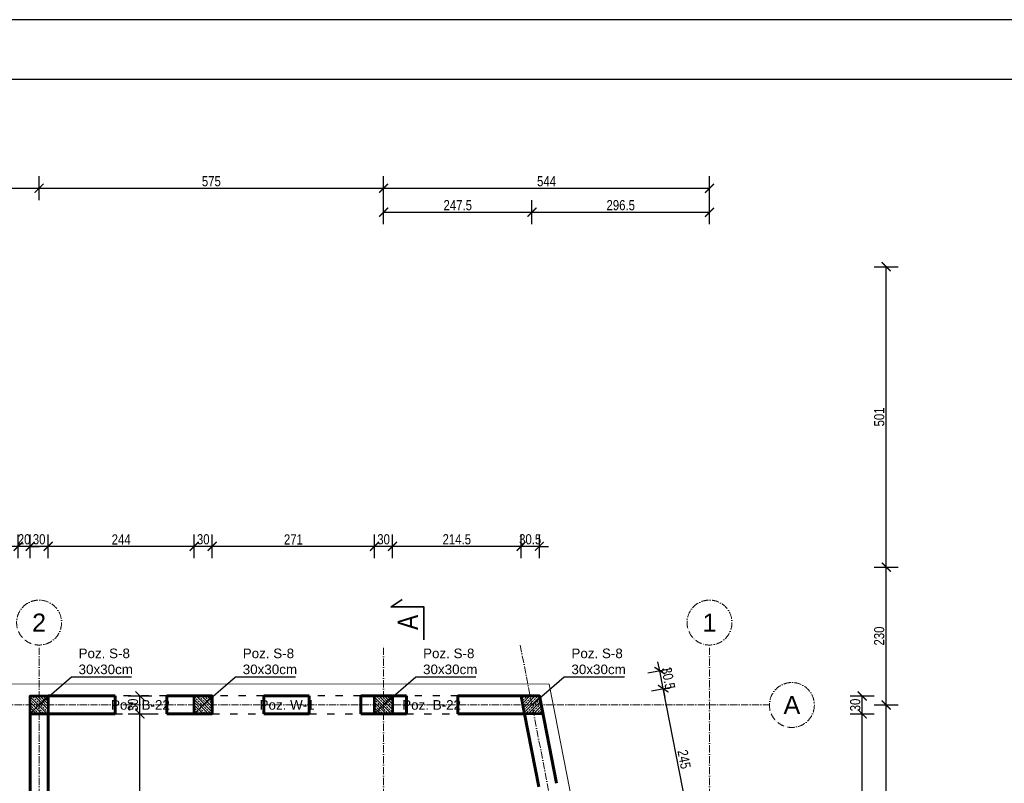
# Model space of a CAD drawing. Header units: inches. Extents: x 201967 to 338763, y -32705 to 30884.
# Tile 106 of 236: x 320939 to 322583, y 795 to 2069. Entities that reach past the tile are written whole.
import ezdxf
from ezdxf.enums import TextEntityAlignment as Align

# ---------------------------------------------------------------- set-up
doc = ezdxf.new("R2010")
doc.units = ezdxf.units.IN
doc.header["$MEASUREMENT"] = 0
doc.linetypes.add('ACAD_ISO03W100', pattern=[30, 12, -18])
doc.linetypes.add('ACAD_ISO10W100', pattern=[18, 12, -3, 0, -3])
for name, color, linetype, lineweight in [('01 a1 KONSTRUKCJA żelebet', 200, 'Continuous', 53), ('01 b KONSTRUKCJA belki', 92, 'ACAD_ISO03W100', 30), ('01h2 KONSTRUKCJA pozycje belki', 254, 'Continuous', 13), ('01h3 KONSTRUKCJA pozycje słupy', 252, 'Continuous', 13), ('11 OSIE ściany', 2, 'ACAD_ISO10W100', 5), ('90 WYMIAR', 155, 'Continuous', 9), ('91 PRZEKROJE', 7, 'Continuous', 35), ('_proj_SCHODY', 2, 'Continuous', 9), ('MURY konstrukcyjne', 70, 'Continuous', 60)]:
    doc.layers.add(name, color=color, linetype=linetype, lineweight=lineweight)
doc.styles.add('100 arial', font='arial.ttf', dxfattribs={"width": 0.8, "height": 17})
doc.styles.add('arialcce', font='arial.ttf')
doc.styles.add('OPIS', font='arial.ttf')
doc.styles.add('RomanS', font='romans.shx')
doc.dimstyles.new('100', dxfattribs={"dimscale": 10, "dimtxt": 17, "dimasz": 1.5, "dimexe": 2, "dimexo": 2, "dimgap": 0.3, "dimtad": 1, "dimdec": 1, "dimrnd": 0.5, "dimdsep": 46, "dimtxsty": '100 arial', "dimblk": 'ARCHTICK', "dimcen": 10, "dimclrd": 256, "dimclre": 256, "dimclrt": 256, "dimadec": 0, "dimazin": 0, "dimtfac": 1, "dimtdec": 1, "dimtix": 1, "dimtmove": 1, "dimatfit": 3, "dimfxl": 2, "dimfxlon": 1, "dimtolj": 1, "dimarcsym": 0})
doc.dimstyles.new('DIM100txt12', dxfattribs={"dimtxt": 12, "dimasz": 1.05, "dimexe": 0, "dimexo": 8, "dimgap": 4, "dimtad": 1, "dimdec": 7, "dimrnd": 0.5, "dimdsep": 46, "dimtxsty": 'RomanS', "dimblk1": 'DIM', "dimblk2": 'DIM', "dimsah": 1, "dimcen": 0.09, "dimse1": 1, "dimse2": 1, "dimclrt": 256, "dimadec": 1, "dimazin": 0, "dimtfac": 1, "dimtdec": 7, "dimtix": 1, "dimtofl": 0, "dimtmove": 2, "dimatfit": 3, "dimfxl": 1, "dimtolj": 1, "dimtzin": 0, "dimarcsym": 0})
pattern_1 = [(45, (0, -25), (-4.490128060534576, 4.490128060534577), []), (45, (4.490130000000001, -25), (-4.490128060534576, 4.490128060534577), [3.175, -1.5875])]

# ---------------------------------------------------------------- blocks, each defined once
blk = doc.blocks.new('1 osie 2 część BPPZ')
at = {"layer": '11 OSIE ściany'}
for p, q in [((0, -2740), (0, 100)), ((575, -2740), (575, 100)), ((803.0808856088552, 100), (1219, -2027.504016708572)), ((1119, -2740), (1119, 100)), ((-95.33901275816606, 0), (1219, 0))]:
    blk.add_line(p, q, dxfattribs=at)
for centre in [(0, 137.5), (1119, 137.5), (1256.5, 0)]:
    blk.add_circle(centre, 37.5, dxfattribs=at)
at = {"layer": '11 OSIE ściany', "style": 'arialcce'}
for s, p in [('2', (0, 137.5)), ('1', (1119, 137.5)), ('A', (1256.5, 0))]:
    blk.add_text(s, height=30, dxfattribs=at).set_placement(p, align=Align.MIDDLE_CENTER)
blk = doc.blocks.new('*U1121')
at = {"lineweight": 5, "ltscale": 0.25}
h = blk.add_hatch(dxfattribs=at)
h.set_pattern_fill('ANSI33', color=5, style=0)
h.set_pattern_definition(pattern_1)
h.paths.add_polyline_path([(0, 0), (-7.105427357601e-16, -30), (30, -30), (30, 0)])
blk.add_lwpolyline([(0, 0), (-7.105427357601e-16, -30), (30, -30), (30, 0)], close=True)
at = {"layer": 'Defpoints'}
blk.add_line((0, 0), (30, -30), dxfattribs=at)
blk = doc.blocks.new('*U1147')
at = {"lineweight": 5, "ltscale": 0.25}
h = blk.add_hatch(dxfattribs=at)
h.set_pattern_fill('ANSI33', color=5, style=0)
h.set_pattern_definition(pattern_1)
h.paths.add_polyline_path([(0, 0), (-1.421085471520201e-15, -35), (60, -35), (60, 0)])
blk.add_lwpolyline([(0, 0), (-1.421085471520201e-15, -35), (60, -35), (60, 0)], close=True)
at = {"layer": 'Defpoints'}
blk.add_line((0, 0), (60, -35), dxfattribs=at)
blk = doc.blocks.new('*U1148')
at = {"lineweight": 5, "ltscale": 0.25}
h = blk.add_hatch(dxfattribs=at)
h.set_pattern_fill('ANSI33', color=5, style=0)
h.set_pattern_definition(pattern_1)
h.paths.add_polyline_path([(0, 0), (-7.105427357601e-16, -30), (60, -30), (60, 0)])
blk.add_lwpolyline([(0, 0), (-7.105427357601e-16, -30), (60, -30), (60, 0)], close=True)
at = {"layer": 'Defpoints'}
blk.add_line((0, 0), (60, -30), dxfattribs=at)
blk = doc.blocks.new('1 słupy 1 pietro rozbudowa 2 częśc')
at = {"lineweight": 5, "ltscale": 0.25}
h = blk.add_hatch(dxfattribs=at)
h.set_pattern_fill('ANSI33', color=5, style=0)
h.set_pattern_definition([(45, (-288464.3639429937, -7503.004478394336), (-4.490128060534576, 4.490128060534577), []), (45, (-288459.8738129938, -7503.004478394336), (-4.490128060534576, 4.490128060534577), [3.175, -1.5875])])
h.paths.add_polyline_path([(840.8469107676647, -15.00000000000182), (810.2790041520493, -15.00000000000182), (804.4141158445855, 14.99999999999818), (834.9820224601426, 14.99999999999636)])
h = blk.add_hatch(dxfattribs=at)
h.set_pattern_fill('ANSI33', color=5, style=0)
h.set_pattern_definition([(45, (-288347.0661768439, -8103.004478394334), (-4.490128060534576, 4.490128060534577), []), (45, (-288342.576046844, -8103.004478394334), (-4.490128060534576, 4.490128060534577), [3.175, -1.5875])])
h.paths.add_polyline_path([(958.6334176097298, -617.5), (928.0655109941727, -617.5), (921.2231413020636, -582.5), (951.791047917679, -582.5)])
h = blk.add_hatch(dxfattribs=at)
h.set_pattern_fill('ANSI33', color=5, style=0)
h.set_pattern_definition([(45, (-288229.7684106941, -8703.004478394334), (-4.490128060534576, 4.490128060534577), []), (45, (-288225.2782806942, -8703.004478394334), (-4.490128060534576, 4.490128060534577), [3.175, -1.5875])])
h.paths.add_polyline_path([(1075.931183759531, -1217.5), (1045.363277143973, -1217.5), (1038.520907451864, -1182.5), (1069.08881406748, -1182.5)])
at = {"layer": '01 a1 KONSTRUKCJA żelebet'}
for points in [[(840.8469107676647, -15.00000000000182), (810.2790041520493, -15.00000000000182), (804.4141158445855, 14.99999999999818), (834.9820224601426, 14.99999999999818)], [(958.6334176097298, -617.5), (928.0655109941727, -617.5), (921.2231413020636, -582.5), (951.791047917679, -582.4999999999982)], [(1075.931183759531, -1217.5), (1045.363277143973, -1217.5), (1038.520907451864, -1182.5), (1069.08881406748, -1182.499999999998)]]:
    blk.add_lwpolyline(points, close=True, dxfattribs=at)
at = {"layer": '01 b KONSTRUKCJA belki'}
for points in [[(921.2231413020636, -582.5), (45.00000000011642, -582.5), (45.00000000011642, -617.5), (928.0655109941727, -617.5)], [(1038.520907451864, -1182.5), (45.00000000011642, -1182.5), (45.00000000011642, -1217.5), (1045.363277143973, -1217.5)]]:
    blk.add_lwpolyline(points, dxfattribs=at)
blk.add_lwpolyline([(45.00000000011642, -1815), (1104.000000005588, -1815.003734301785), (1104.000000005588, -1785.003734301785), (45.00000000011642, -1785)], close=True, dxfattribs=at)
at = {"layer": '01 a1 KONSTRUKCJA żelebet', "xscale": -1}
for name, p, rotation in [('*U1121', (-14.99999999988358, -15), 180), ('*U1121', (259.0000000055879, -15), 180), ('*U1121', (560.0000000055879, -15), 180), ('*U1121', (857.8079861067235, -258.1196271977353), 101.0615994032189), ('*U1147', (-14.99999999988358, -617.5), 180), ('*U1147', (804.0253243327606, -617.5), 180), ('*U1121', (981.8773668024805, -892.7577013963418), 101.0615994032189), ('*U1147', (-14.99999999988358, -1217.5), 180), ('*U1147', (804.0253243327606, -1217.5), 180), ('*U1121', (1104.000000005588, -1540), 180), ('*U1148', (-15.00000000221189, -1815.003734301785), 180), ('*U1121', (560.0000000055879, -1815.003734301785), 180), ('*U1121', (860.0000000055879, -1815.003734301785), 180), ('*U1121', (1104.000000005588, -1815), 180)]:
    blk.add_blockref(name, p, dxfattribs=dict(at, rotation=rotation))
blk = doc.blocks.new('*U1185')
at = {"layer": '91 PRZEKROJE'}
blk.add_lwpolyline([(-5983.489157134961, 15694.4351691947), (-5928.489157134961, 15694.43516919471), (-5928.489157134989, 15749.43516919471), (-5916.187000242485, 15730.5942723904)], dxfattribs=at)
at = {"layer": '91 PRZEKROJE', "color": 2, "insert": (-5941.635896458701, 15738.39539254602), "char_height": 34, "attachment_point": 3, "style": '100 arial'}
blk.add_mtext_dynamic_manual_height_columns('A', width=64.0781552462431, gutter_width=85, heights=[0], dxfattribs=at)
blk = doc.blocks.new('1 przekroje jagielońska')
at = {"layer": '91 PRZEKROJE', "rotation": 90}
blk.add_blockref('*U1185', (15217.87724289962, 6092.169170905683), dxfattribs=at)
blk = doc.blocks.new('DIM')
for p, q in [((7.275957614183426e-12, -13.00000000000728), (7.275957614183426e-12, 12.99999999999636)), ((8.000000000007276, -7.275957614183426e-12), (-7.999999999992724, -7.275957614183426e-12))]:
    blk.add_line(p, q)
at = {"const_width": 1.714285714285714}
blk.add_lwpolyline([(5.714285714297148, 5.714285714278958), (-5.71428571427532, -5.71428571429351)], dxfattribs=at)
blk = doc.blocks.new('_ARCHTICK')
at = {"color": 0, "linetype": 'ByBlock', "const_width": 0.15}
blk.add_lwpolyline([(-0.5, -0.5), (0.5, 0.5)], dxfattribs=at)
blk = doc.blocks.new('*D1821')
at = {"layer": '90 WYMIAR', "lineweight": -2, "transparency": 16777216}
for p, q in [((322365.5205435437, 925.2792386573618), (322405.5205435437, 925.2792386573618)), ((322385.5205435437, 325.2792386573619), (322385.5205435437, 925.2792386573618)), ((322365.5205435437, 325.2792386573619), (322405.5205435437, 325.2792386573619))]:
    blk.add_line(p, q, dxfattribs=at)
at = {"layer": 'Defpoints', "color": 0, "transparency": 16777216}
for p in [(322190.5205435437, 925.2792386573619), (322385.5205435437, 925.2792386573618), (322190.5205435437, 325.2792386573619)]:
    blk.add_point(p, dxfattribs=at)
at = {"layer": '90 WYMIAR', "lineweight": -2, "transparency": 16777216, "xscale": 15, "yscale": 15, "zscale": 15}
for p, rotation in [((322385.5205435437, 925.2792386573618), 90), ((322385.5205435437, 325.2792386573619), 270)]:
    blk.add_blockref('_ARCHTICK', p, dxfattribs=dict(at, rotation=rotation))
at = {"layer": '90 WYMIAR', "transparency": 16777216, "insert": (322373.8408027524, 625.2792386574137), "char_height": 17, "attachment_point": 5, "rotation": 90, "style": '100 arial'}
blk.add_mtext('\\A1;600', dxfattribs=at)
blk = doc.blocks.new('*D1777')
at = {"layer": '90 WYMIAR', "lineweight": -2, "transparency": 16777216}
for p, q in [((320971.5205435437, 1767.472764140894), (320971.5205435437, 1807.472764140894)), ((319964.1205437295, 1787.472764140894), (319964.1205437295, 1767.472764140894)), ((319964.1205437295, 1787.472764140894), (320971.5205435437, 1787.472764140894))]:
    blk.add_line(p, q, dxfattribs=at)
at = {"layer": 'Defpoints', "color": 0, "transparency": 16777216}
for p in [(319964.1205437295, 1795.280210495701), (320971.5205435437, 1787.472764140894), (320971.5205435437, 1025.279238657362)]:
    blk.add_point(p, dxfattribs=at)
at = {"layer": '90 WYMIAR', "lineweight": -2, "transparency": 16777216, "xscale": 15, "yscale": 15, "zscale": 15, "rotation": 180}
blk.add_blockref('_ARCHTICK', (319964.1205437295, 1787.472764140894), dxfattribs=at)
at = {"layer": '90 WYMIAR', "lineweight": -2, "transparency": 16777216, "xscale": 15, "yscale": 15, "zscale": 15}
blk.add_blockref('_ARCHTICK', (320971.5205435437, 1787.472764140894), dxfattribs=at)
at = {"layer": '90 WYMIAR', "transparency": 16777216, "insert": (320467.8205436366, 1799.152504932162), "char_height": 17, "attachment_point": 5, "style": '100 arial'}
blk.add_mtext('\\A1;1007.5', dxfattribs=at)
blk = doc.blocks.new('*D1823')
at = {"layer": '90 WYMIAR', "lineweight": -2, "transparency": 16777216}
for p, q in [((320971.5205435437, 1767.472764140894), (320971.5205435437, 1807.472764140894)), ((321546.5205435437, 1767.472764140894), (321546.5205435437, 1807.472764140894)), ((320971.5205435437, 1787.472764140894), (321546.5205435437, 1787.472764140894))]:
    blk.add_line(p, q, dxfattribs=at)
at = {"layer": 'Defpoints', "color": 0, "transparency": 16777216}
for p in [(321546.5205435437, 1787.472764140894), (320971.5205435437, 1025.279238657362), (321546.5205435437, 1025.279238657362)]:
    blk.add_point(p, dxfattribs=at)
at = {"layer": '90 WYMIAR', "lineweight": -2, "transparency": 16777216, "xscale": 15, "yscale": 15, "zscale": 15, "rotation": 180}
blk.add_blockref('_ARCHTICK', (320971.5205435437, 1787.472764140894), dxfattribs=at)
at = {"layer": '90 WYMIAR', "lineweight": -2, "transparency": 16777216, "xscale": 15, "yscale": 15, "zscale": 15}
blk.add_blockref('_ARCHTICK', (321546.5205435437, 1787.472764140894), dxfattribs=at)
at = {"layer": '90 WYMIAR', "transparency": 16777216, "insert": (321259.0205435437, 1799.117716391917), "char_height": 17, "attachment_point": 5, "style": '100 arial'}
blk.add_mtext('\\A1;575', dxfattribs=at)
blk = doc.blocks.new('*D1824')
at = {"layer": '90 WYMIAR', "lineweight": -2, "transparency": 16777216}
for p, q in [((321546.5205435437, 1767.472764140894), (321546.5205435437, 1807.472764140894)), ((322090.5205435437, 1767.472764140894), (322090.5205435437, 1807.472764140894)), ((321546.5205435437, 1787.472764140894), (322090.5205435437, 1787.472764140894))]:
    blk.add_line(p, q, dxfattribs=at)
at = {"layer": 'Defpoints', "color": 0, "transparency": 16777216}
for p in [(322090.5205435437, 1787.472764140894), (321546.5205435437, 1025.279238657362), (322090.5205435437, 1025.279238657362)]:
    blk.add_point(p, dxfattribs=at)
at = {"layer": '90 WYMIAR', "lineweight": -2, "transparency": 16777216, "xscale": 15, "yscale": 15, "zscale": 15, "rotation": 180}
blk.add_blockref('_ARCHTICK', (321546.5205435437, 1787.472764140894), dxfattribs=at)
at = {"layer": '90 WYMIAR', "lineweight": -2, "transparency": 16777216, "xscale": 15, "yscale": 15, "zscale": 15}
blk.add_blockref('_ARCHTICK', (322090.5205435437, 1787.472764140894), dxfattribs=at)
at = {"layer": '90 WYMIAR', "transparency": 16777216, "insert": (321818.5205435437, 1799.117716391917), "char_height": 17, "attachment_point": 5, "style": '100 arial'}
blk.add_mtext('\\A1;544', dxfattribs=at)
blk = doc.blocks.new('*D1828')
at = {"layer": '90 WYMIAR', "lineweight": -2, "transparency": 16777216}
for p, q in [((322365.5205435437, 1155.2802104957), (322405.5205435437, 1155.2802104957)), ((322385.5205435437, 925.2792386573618), (322385.5205435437, 1155.2802104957)), ((322365.5205435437, 925.2792386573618), (322405.5205435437, 925.2792386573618))]:
    blk.add_line(p, q, dxfattribs=at)
at = {"layer": 'Defpoints', "color": 0, "transparency": 16777216}
for p in [(320064.1205437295, 1155.280210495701), (322385.5205435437, 1155.2802104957), (322190.5205435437, 925.2792386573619)]:
    blk.add_point(p, dxfattribs=at)
at = {"layer": '90 WYMIAR', "lineweight": -2, "transparency": 16777216, "xscale": 15, "yscale": 15, "zscale": 15}
for p, rotation in [((322385.5205435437, 1155.2802104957), 90), ((322385.5205435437, 925.2792386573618), 270)]:
    blk.add_blockref('_ARCHTICK', p, dxfattribs=dict(at, rotation=rotation))
at = {"layer": '90 WYMIAR', "transparency": 16777216, "insert": (322373.8350046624, 1040.279724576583), "char_height": 17, "attachment_point": 5, "rotation": 90, "style": '100 arial'}
blk.add_mtext('\\A1;230', dxfattribs=at)
blk = doc.blocks.new('*D1829')
at = {"layer": '90 WYMIAR', "lineweight": -2, "transparency": 16777216}
for p, q in [((322365.5205435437, 1656.522372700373), (322405.5205435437, 1656.522372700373)), ((322385.5205435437, 1155.280210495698), (322385.5205435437, 1656.522372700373)), ((322365.5205435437, 1155.280210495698), (322405.5205435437, 1155.280210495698))]:
    blk.add_line(p, q, dxfattribs=at)
at = {"layer": 'Defpoints', "color": 0, "transparency": 16777216}
for p in [(319964.1205437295, 1656.522372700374), (322385.5205435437, 1656.522372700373), (320064.1205437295, 1155.280210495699)]:
    blk.add_point(p, dxfattribs=at)
at = {"layer": '90 WYMIAR', "lineweight": -2, "transparency": 16777216, "xscale": 15, "yscale": 15, "zscale": 15}
for p, rotation in [((322385.5205435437, 1656.522372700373), 90), ((322385.5205435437, 1155.280210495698), 270)]:
    blk.add_blockref('_ARCHTICK', p, dxfattribs=dict(at, rotation=rotation))
at = {"layer": '90 WYMIAR', "transparency": 16777216, "insert": (322373.8408027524, 1405.901291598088), "char_height": 17, "attachment_point": 5, "rotation": 90, "style": '100 arial'}
blk.add_mtext('\\A1;501', dxfattribs=at)
blk = doc.blocks.new('*D1839')
at = {"layer": '90 WYMIAR', "lineweight": -2, "transparency": 16777216}
for p, q in [((322325.5205435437, 910.27923865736), (322365.5205435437, 910.27923865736)), ((322345.5205435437, 342.7792386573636), (322345.5205435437, 910.27923865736)), ((322325.5205435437, 342.7792386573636), (322365.5205435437, 342.7792386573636))]:
    blk.add_line(p, q, dxfattribs=at)
at = {"layer": 'Defpoints', "color": 0, "transparency": 16777216}
for p in [(321797.0835009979, 910.2792386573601), (322345.5205435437, 910.27923865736), (321908.0276381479, 342.7792386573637)]:
    blk.add_point(p, dxfattribs=at)
at = {"layer": '90 WYMIAR', "lineweight": -2, "transparency": 16777216, "xscale": 15, "yscale": 15, "zscale": 15}
for p, rotation in [((322345.5205435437, 910.27923865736), 90), ((322345.5205435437, 342.7792386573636), 270)]:
    blk.add_blockref('_ARCHTICK', p, dxfattribs=dict(at, rotation=rotation))
at = {"layer": '90 WYMIAR', "transparency": 16777216, "insert": (322333.8408027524, 626.5292386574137), "char_height": 17, "attachment_point": 5, "rotation": 90, "style": '100 arial'}
blk.add_mtext('\\A1;567.5', dxfattribs=at)
blk = doc.blocks.new('*D1840')
at = {"layer": '90 WYMIAR', "lineweight": -2, "transparency": 16777216}
for p, q in [((322325.5205435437, 940.2792386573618), (322365.5205435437, 940.2792386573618)), ((322345.5205435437, 910.27923865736), (322345.5205435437, 940.2792386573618)), ((322325.5205435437, 910.27923865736), (322365.5205435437, 910.27923865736))]:
    blk.add_line(p, q, dxfattribs=at)
at = {"layer": 'Defpoints', "color": 0, "transparency": 16777216}
for p in [(321806.5025659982, 940.2792386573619), (322345.5205435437, 940.2792386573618), (321797.0835009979, 910.2792386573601)]:
    blk.add_point(p, dxfattribs=at)
at = {"layer": '90 WYMIAR', "lineweight": -2, "transparency": 16777216, "xscale": 15, "yscale": 15, "zscale": 15}
for p, rotation in [((322345.5205435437, 940.2792386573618), 90), ((322345.5205435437, 910.27923865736), 270)]:
    blk.add_blockref('_ARCHTICK', p, dxfattribs=dict(at, rotation=rotation))
at = {"layer": '90 WYMIAR', "transparency": 16777216, "insert": (322333.8350046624, 925.2792386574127), "char_height": 17, "attachment_point": 5, "rotation": 90, "style": '100 arial'}
blk.add_mtext('\\A1;30', dxfattribs=at)
blk = doc.blocks.new('*D1841')
at = {"layer": '90 WYMIAR', "lineweight": -2, "transparency": 16777216}
for p, q in [((321775.9346593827, 1169.983829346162), (321775.9346593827, 1209.983829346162)), ((321806.5025659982, 1169.983829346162), (321806.5025659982, 1209.983829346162)), ((321775.9346593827, 1189.983829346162), (321760.9346593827, 1189.983829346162)), ((321806.5025659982, 1189.983829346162), (321775.9346593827, 1189.983829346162)), ((321806.5025659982, 1189.983829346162), (321821.5025659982, 1189.983829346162))]:
    blk.add_line(p, q, dxfattribs=at)
at = {"layer": 'Defpoints', "color": 0, "transparency": 16777216}
for p in [(321775.9346593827, 1189.983829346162), (321775.9346593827, 940.2792386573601), (321806.5025659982, 940.2792386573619)]:
    blk.add_point(p, dxfattribs=at)
at = {"layer": '90 WYMIAR', "lineweight": -2, "transparency": 16777216, "xscale": 15, "yscale": 15, "zscale": 15}
blk.add_blockref('_ARCHTICK', (321775.9346593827, 1189.983829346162), dxfattribs=at)
at = {"layer": '90 WYMIAR', "lineweight": -2, "transparency": 16777216, "xscale": 15, "yscale": 15, "zscale": 15, "rotation": 180}
blk.add_blockref('_ARCHTICK', (321806.5025659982, 1189.983829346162), dxfattribs=at)
at = {"layer": '90 WYMIAR', "transparency": 16777216, "insert": (321791.2186126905, 1201.669368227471), "char_height": 17, "attachment_point": 5, "style": '100 arial'}
blk.add_mtext('\\A1;30.5', dxfattribs=at)
blk = doc.blocks.new('*D1842')
at = {"layer": '90 WYMIAR', "lineweight": -2, "transparency": 16777216}
for p, q in [((321561.5205435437, 1169.983829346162), (321561.5205435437, 1209.983829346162)), ((321775.9346593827, 1169.983829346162), (321775.9346593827, 1209.983829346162)), ((321775.9346593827, 1189.983829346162), (321561.5205435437, 1189.983829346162))]:
    blk.add_line(p, q, dxfattribs=at)
at = {"layer": 'Defpoints', "color": 0, "transparency": 16777216}
for p in [(321561.5205435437, 1189.983829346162), (321775.9346593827, 940.2792386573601), (321561.5205435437, 925.2792386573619)]:
    blk.add_point(p, dxfattribs=at)
at = {"layer": '90 WYMIAR', "lineweight": -2, "transparency": 16777216, "xscale": 15, "yscale": 15, "zscale": 15, "rotation": 180}
blk.add_blockref('_ARCHTICK', (321561.5205435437, 1189.983829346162), dxfattribs=at)
at = {"layer": '90 WYMIAR', "lineweight": -2, "transparency": 16777216, "xscale": 15, "yscale": 15, "zscale": 15}
blk.add_blockref('_ARCHTICK', (321775.9346593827, 1189.983829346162), dxfattribs=at)
at = {"layer": '90 WYMIAR', "transparency": 16777216, "insert": (321668.7276014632, 1201.66357013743), "char_height": 17, "attachment_point": 5, "style": '100 arial'}
blk.add_mtext('\\A1;214.5', dxfattribs=at)
blk = doc.blocks.new('*D1843')
at = {"layer": '90 WYMIAR', "lineweight": -2, "transparency": 16777216}
for p, q in [((321531.5205435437, 1169.983829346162), (321531.5205435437, 1209.983829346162)), ((321561.5205435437, 1169.983829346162), (321561.5205435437, 1209.983829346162)), ((321561.5205435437, 1189.983829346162), (321531.5205435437, 1189.983829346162))]:
    blk.add_line(p, q, dxfattribs=at)
at = {"layer": 'Defpoints', "color": 0, "transparency": 16777216}
for p in [(321531.5205435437, 1189.983829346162), (321531.5205435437, 925.2792386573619), (321561.5205435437, 925.2792386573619)]:
    blk.add_point(p, dxfattribs=at)
at = {"layer": '90 WYMIAR', "lineweight": -2, "transparency": 16777216, "xscale": 15, "yscale": 15, "zscale": 15, "rotation": 180}
blk.add_blockref('_ARCHTICK', (321531.5205435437, 1189.983829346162), dxfattribs=at)
at = {"layer": '90 WYMIAR', "lineweight": -2, "transparency": 16777216, "xscale": 15, "yscale": 15, "zscale": 15}
blk.add_blockref('_ARCHTICK', (321561.5205435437, 1189.983829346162), dxfattribs=at)
at = {"layer": '90 WYMIAR', "transparency": 16777216, "insert": (321546.5205435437, 1201.669368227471), "char_height": 17, "attachment_point": 5, "style": '100 arial'}
blk.add_mtext('\\A1;30', dxfattribs=at)
blk = doc.blocks.new('*D1844')
at = {"layer": '90 WYMIAR', "lineweight": -2, "transparency": 16777216}
for p, q in [((321260.5205435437, 1169.983829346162), (321260.5205435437, 1209.983829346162)), ((321531.5205435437, 1169.983829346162), (321531.5205435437, 1209.983829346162)), ((321531.5205435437, 1189.983829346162), (321260.5205435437, 1189.983829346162))]:
    blk.add_line(p, q, dxfattribs=at)
at = {"layer": 'Defpoints', "color": 0, "transparency": 16777216}
for p in [(321260.5205435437, 1189.983829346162), (321260.5205435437, 925.2792386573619), (321531.5205435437, 925.2792386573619)]:
    blk.add_point(p, dxfattribs=at)
at = {"layer": '90 WYMIAR', "lineweight": -2, "transparency": 16777216, "xscale": 15, "yscale": 15, "zscale": 15, "rotation": 180}
blk.add_blockref('_ARCHTICK', (321260.5205435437, 1189.983829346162), dxfattribs=at)
at = {"layer": '90 WYMIAR', "lineweight": -2, "transparency": 16777216, "xscale": 15, "yscale": 15, "zscale": 15}
blk.add_blockref('_ARCHTICK', (321531.5205435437, 1189.983829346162), dxfattribs=at)
at = {"layer": '90 WYMIAR', "transparency": 16777216, "insert": (321396.0205435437, 1201.518617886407), "char_height": 17, "attachment_point": 5, "style": '100 arial'}
blk.add_mtext('\\A1;271', dxfattribs=at)
blk = doc.blocks.new('*D1845')
at = {"layer": '90 WYMIAR', "lineweight": -2, "transparency": 16777216}
for p, q in [((321230.5205435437, 1169.983829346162), (321230.5205435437, 1209.983829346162)), ((321260.5205435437, 1169.983829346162), (321260.5205435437, 1209.983829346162)), ((321260.5205435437, 1189.983829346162), (321230.5205435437, 1189.983829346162))]:
    blk.add_line(p, q, dxfattribs=at)
at = {"layer": 'Defpoints', "color": 0, "transparency": 16777216}
for p in [(321230.5205435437, 1189.983829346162), (321230.5205435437, 925.2792386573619), (321260.5205435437, 925.2792386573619)]:
    blk.add_point(p, dxfattribs=at)
at = {"layer": '90 WYMIAR', "lineweight": -2, "transparency": 16777216, "xscale": 15, "yscale": 15, "zscale": 15, "rotation": 180}
blk.add_blockref('_ARCHTICK', (321230.5205435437, 1189.983829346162), dxfattribs=at)
at = {"layer": '90 WYMIAR', "lineweight": -2, "transparency": 16777216, "xscale": 15, "yscale": 15, "zscale": 15}
blk.add_blockref('_ARCHTICK', (321260.5205435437, 1189.983829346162), dxfattribs=at)
at = {"layer": '90 WYMIAR', "transparency": 16777216, "insert": (321245.5205435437, 1201.669368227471), "char_height": 17, "attachment_point": 5, "style": '100 arial'}
blk.add_mtext('\\A1;30', dxfattribs=at)
blk = doc.blocks.new('*D1846')
at = {"layer": '90 WYMIAR', "lineweight": -2, "transparency": 16777216}
for p, q in [((320986.5205435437, 1169.983829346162), (320986.5205435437, 1209.983829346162)), ((321230.5205435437, 1169.983829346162), (321230.5205435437, 1209.983829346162)), ((321230.5205435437, 1189.983829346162), (320986.5205435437, 1189.983829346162))]:
    blk.add_line(p, q, dxfattribs=at)
at = {"layer": 'Defpoints', "color": 0, "transparency": 16777216}
for p in [(320986.5205435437, 1189.983829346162), (320986.5205435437, 925.2792386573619), (321230.5205435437, 925.2792386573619)]:
    blk.add_point(p, dxfattribs=at)
at = {"layer": '90 WYMIAR', "lineweight": -2, "transparency": 16777216, "xscale": 15, "yscale": 15, "zscale": 15, "rotation": 180}
blk.add_blockref('_ARCHTICK', (320986.5205435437, 1189.983829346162), dxfattribs=at)
at = {"layer": '90 WYMIAR', "lineweight": -2, "transparency": 16777216, "xscale": 15, "yscale": 15, "zscale": 15}
blk.add_blockref('_ARCHTICK', (321230.5205435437, 1189.983829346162), dxfattribs=at)
at = {"layer": '90 WYMIAR', "transparency": 16777216, "insert": (321108.5205435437, 1201.518617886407), "char_height": 17, "attachment_point": 5, "style": '100 arial'}
blk.add_mtext('\\A1;244', dxfattribs=at)
blk = doc.blocks.new('*D1847')
at = {"layer": '90 WYMIAR', "lineweight": -2, "transparency": 16777216}
for p, q in [((320956.5205435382, 1169.983829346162), (320956.5205435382, 1209.983829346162)), ((320986.5205435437, 1169.983829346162), (320986.5205435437, 1209.983829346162)), ((320986.5205435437, 1189.983829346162), (320956.5205435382, 1189.983829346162))]:
    blk.add_line(p, q, dxfattribs=at)
at = {"layer": 'Defpoints', "color": 0, "transparency": 16777216}
for p in [(320956.5205435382, 1189.983829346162), (320956.5205435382, 925.2792386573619), (320986.5205435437, 925.2792386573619)]:
    blk.add_point(p, dxfattribs=at)
at = {"layer": '90 WYMIAR', "lineweight": -2, "transparency": 16777216, "xscale": 15, "yscale": 15, "zscale": 15, "rotation": 180}
blk.add_blockref('_ARCHTICK', (320956.5205435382, 1189.983829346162), dxfattribs=at)
at = {"layer": '90 WYMIAR', "lineweight": -2, "transparency": 16777216, "xscale": 15, "yscale": 15, "zscale": 15}
blk.add_blockref('_ARCHTICK', (320986.5205435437, 1189.983829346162), dxfattribs=at)
at = {"layer": '90 WYMIAR', "transparency": 16777216, "insert": (320971.5205435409, 1201.669368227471), "char_height": 17, "attachment_point": 5, "style": '100 arial'}
blk.add_mtext('\\A1;30', dxfattribs=at)
blk = doc.blocks.new('*D1848')
at = {"layer": '90 WYMIAR', "lineweight": -2, "transparency": 16777216}
for p, q in [((320936.7382526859, 1169.983829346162), (320936.7382526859, 1209.983829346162)), ((320956.5205435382, 1169.983829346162), (320956.5205435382, 1209.983829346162)), ((320936.7382526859, 1189.983829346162), (320921.7382526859, 1189.983829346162)), ((320956.5205435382, 1189.983829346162), (320936.7382526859, 1189.983829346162)), ((320956.5205435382, 1189.983829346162), (320971.5205435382, 1189.983829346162))]:
    blk.add_line(p, q, dxfattribs=at)
at = {"layer": 'Defpoints', "color": 0, "transparency": 16777216}
for p in [(320936.7382526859, 1189.983829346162), (320936.7382526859, 958.4838714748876), (320956.5205435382, 925.2792386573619)]:
    blk.add_point(p, dxfattribs=at)
at = {"layer": '90 WYMIAR', "lineweight": -2, "transparency": 16777216, "xscale": 15, "yscale": 15, "zscale": 15}
blk.add_blockref('_ARCHTICK', (320936.7382526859, 1189.983829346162), dxfattribs=at)
at = {"layer": '90 WYMIAR', "lineweight": -2, "transparency": 16777216, "xscale": 15, "yscale": 15, "zscale": 15, "rotation": 180}
blk.add_blockref('_ARCHTICK', (320956.5205435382, 1189.983829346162), dxfattribs=at)
at = {"layer": '90 WYMIAR', "transparency": 16777216, "insert": (320946.6293981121, 1201.66357013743), "char_height": 17, "attachment_point": 5, "style": '100 arial'}
blk.add_mtext('\\A1;20', dxfattribs=at)
blk = doc.blocks.new('*D1768')
at = {"layer": '90 WYMIAR', "lineweight": -2, "transparency": 16777216}
for p, q in [((321546.5205435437, 1727.472764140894), (321546.5205435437, 1767.472764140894)), ((321794.1510568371, 1727.472764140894), (321794.1510568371, 1767.472764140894)), ((321546.5205435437, 1747.472764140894), (321794.1510568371, 1747.472764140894))]:
    blk.add_line(p, q, dxfattribs=at)
at = {"layer": 'Defpoints', "color": 0, "transparency": 16777216}
for p in [(321794.1510568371, 1747.472764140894), (321546.5205435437, 985.2792386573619), (321794.1510568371, 925.2792386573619)]:
    blk.add_point(p, dxfattribs=at)
at = {"layer": '90 WYMIAR', "lineweight": -2, "transparency": 16777216, "xscale": 15, "yscale": 15, "zscale": 15, "rotation": 180}
blk.add_blockref('_ARCHTICK', (321546.5205435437, 1747.472764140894), dxfattribs=at)
at = {"layer": '90 WYMIAR', "lineweight": -2, "transparency": 16777216, "xscale": 15, "yscale": 15, "zscale": 15}
blk.add_blockref('_ARCHTICK', (321794.1510568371, 1747.472764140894), dxfattribs=at)
at = {"layer": '90 WYMIAR', "transparency": 16777216, "insert": (321670.3358001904, 1759.152504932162), "char_height": 17, "attachment_point": 5, "style": '100 arial'}
blk.add_mtext('\\A1;247.5', dxfattribs=at)
blk = doc.blocks.new('*D1807')
at = {"layer": '90 WYMIAR', "lineweight": -2, "transparency": 16777216}
for p, q in [((321794.1510568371, 1727.472764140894), (321794.1510568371, 1767.472764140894)), ((322090.5205435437, 1727.472764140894), (322090.5205435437, 1767.472764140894)), ((321794.1510568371, 1747.472764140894), (322090.5205435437, 1747.472764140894))]:
    blk.add_line(p, q, dxfattribs=at)
at = {"layer": 'Defpoints', "color": 0, "transparency": 16777216}
for p in [(322090.5205435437, 1747.472764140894), (321794.1510568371, 925.2792386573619), (322090.5205435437, 925.2792386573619)]:
    blk.add_point(p, dxfattribs=at)
at = {"layer": '90 WYMIAR', "lineweight": -2, "transparency": 16777216, "xscale": 15, "yscale": 15, "zscale": 15, "rotation": 180}
blk.add_blockref('_ARCHTICK', (321794.1510568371, 1747.472764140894), dxfattribs=at)
at = {"layer": '90 WYMIAR', "lineweight": -2, "transparency": 16777216, "xscale": 15, "yscale": 15, "zscale": 15}
blk.add_blockref('_ARCHTICK', (322090.5205435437, 1747.472764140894), dxfattribs=at)
at = {"layer": '90 WYMIAR', "transparency": 16777216, "insert": (321942.3358001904, 1759.152504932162), "char_height": 17, "attachment_point": 5, "style": '100 arial'}
blk.add_mtext('\\A1;296.5', dxfattribs=at)
blk = doc.blocks.new('*D1927')
at = {"layer": '90 WYMIAR', "lineweight": -2, "transparency": 16777216}
for p, q in [((321119.9158954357, 910.2792386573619), (321159.9158954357, 910.2792386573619)), ((321139.9158954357, 342.7792386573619), (321139.9158954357, 910.2792386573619)), ((321119.9158954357, 342.7792386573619), (321159.9158954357, 342.7792386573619))]:
    blk.add_line(p, q, dxfattribs=at)
at = {"layer": 'Defpoints', "color": 0, "transparency": 16777216}
for p in [(320986.5205435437, 910.2792386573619), (321139.9158954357, 910.2792386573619), (321016.5205435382, 342.7792386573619)]:
    blk.add_point(p, dxfattribs=at)
at = {"layer": '90 WYMIAR', "lineweight": -2, "transparency": 16777216, "xscale": 15, "yscale": 15, "zscale": 15}
for p, rotation in [((321139.9158954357, 910.2792386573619), 90), ((321139.9158954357, 342.7792386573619), 270)]:
    blk.add_blockref('_ARCHTICK', p, dxfattribs=dict(at, rotation=rotation))
at = {"layer": '90 WYMIAR', "transparency": 16777216, "insert": (321128.2361546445, 626.5292386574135), "char_height": 17, "attachment_point": 5, "rotation": 90, "style": '100 arial'}
blk.add_mtext('\\A1;567.5', dxfattribs=at)
blk = doc.blocks.new('*D1928')
at = {"layer": '90 WYMIAR', "lineweight": -2, "transparency": 16777216}
for p, q in [((321119.9158954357, 940.2792386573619), (321159.9158954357, 940.2792386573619)), ((321139.9158954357, 910.2792386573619), (321139.9158954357, 940.2792386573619)), ((321119.9158954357, 910.2792386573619), (321159.9158954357, 910.2792386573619))]:
    blk.add_line(p, q, dxfattribs=at)
at = {"layer": 'Defpoints', "color": 0, "transparency": 16777216}
for p in [(320986.5205435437, 940.2792386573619), (321139.9158954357, 940.2792386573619), (320986.5205435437, 910.2792386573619)]:
    blk.add_point(p, dxfattribs=at)
at = {"layer": '90 WYMIAR', "lineweight": -2, "transparency": 16777216, "xscale": 15, "yscale": 15, "zscale": 15}
for p, rotation in [((321139.9158954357, 940.2792386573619), 90), ((321139.9158954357, 910.2792386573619), 270)]:
    blk.add_blockref('_ARCHTICK', p, dxfattribs=dict(at, rotation=rotation))
at = {"layer": '90 WYMIAR', "transparency": 16777216, "insert": (321128.2303565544, 925.2792386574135), "char_height": 17, "attachment_point": 5, "rotation": 90, "style": '100 arial'}
blk.add_mtext('\\A1;30', dxfattribs=at)
blk = doc.blocks.new('*D2025')
at = {"layer": '90 WYMIAR', "lineweight": -2, "transparency": 16777216}
for p, q in [((321993.6238830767, 948.7021516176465), (322032.8807420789, 956.3767213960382)), ((322060.2186633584, 712.2977729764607), (322013.2523125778, 952.5394365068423)), ((322040.5902338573, 708.4604880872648), (322079.8470928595, 716.1350578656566))]:
    blk.add_line(p, q, dxfattribs=at)
at = {"layer": 'Defpoints', "color": 0, "transparency": 16777216}
for p in [(322013.2523125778, 952.5394365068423), (321797.083500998, 910.2792386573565), (321844.0498517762, 670.0375751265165)]:
    blk.add_point(p, dxfattribs=at)
at = {"layer": '90 WYMIAR', "lineweight": -2, "transparency": 16777216, "xscale": 15, "yscale": 15, "zscale": 15}
for p, rotation in [((322013.2523125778, 952.5394365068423), 101.0615994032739), ((322060.2186633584, 712.2977729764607), 281.0615994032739)]:
    blk.add_blockref('_ARCHTICK', p, dxfattribs=dict(at, rotation=rotation))
at = {"layer": '90 WYMIAR', "transparency": 16777216, "insert": (322048.1982364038, 834.6595293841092), "char_height": 17, "attachment_point": 5, "rotation": 281.06159940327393, "style": '100 arial'}
blk.add_mtext('\\A1;245', dxfattribs=at)
blk = doc.blocks.new('*D2026')
at = {"layer": '90 WYMIAR', "lineweight": -2, "transparency": 16777216}
for p, q in [((321987.7589947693, 978.7021516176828), (322027.0158537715, 986.3767213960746)), ((322007.3874242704, 982.5394365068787), (322004.5094606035, 997.2607586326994)), ((322013.2523125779, 952.5394365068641), (322007.3874242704, 982.5394365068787)), ((321993.6238830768, 948.7021516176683), (322032.880742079, 956.37672139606)), ((322013.2523125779, 952.5394365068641), (322016.1302762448, 937.8181143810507))]:
    blk.add_line(p, q, dxfattribs=at)
at = {"layer": 'Defpoints', "color": 0, "transparency": 16777216}
for p in [(322007.3874242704, 982.5394365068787), (321791.2186126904, 940.2792386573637), (321797.083500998, 910.2792386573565)]:
    blk.add_point(p, dxfattribs=at)
at = {"layer": '90 WYMIAR', "lineweight": -2, "transparency": 16777216, "xscale": 15, "yscale": 15, "zscale": 15}
for p, rotation in [((322007.3874242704, 982.5394365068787), 281.0615994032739), ((322013.2523125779, 952.5394365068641), 101.0615994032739)]:
    blk.add_blockref('_ARCHTICK', p, dxfattribs=dict(at, rotation=rotation))
at = {"layer": '90 WYMIAR', "transparency": 16777216, "insert": (322021.7883072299, 969.7814735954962), "char_height": 17, "attachment_point": 5, "rotation": 281.06159940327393, "style": '100 arial'}
blk.add_mtext('\\A1;30.5', dxfattribs=at)

msp = doc.modelspace()

# ---------------------------------------------------------------- linework, layer by layer
at = {"layer": '01 b KONSTRUKCJA belki'}
for points in [[(321098.5205435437, 910.2792386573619), (321184.5205435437, 910.2792386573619), (321184.5205435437, 940.2792386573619), (321098.5205435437, 940.2792386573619)], [(321260.5205435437, 910.2792386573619), (321346.5205435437, 910.2792386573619), (321346.5205435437, 940.279238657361), (321260.5205435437, 940.279238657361)], [(321422.5205435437, 910.279238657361), (321508.5205435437, 910.279238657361), (321508.5205435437, 940.2792386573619), (321422.5205435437, 940.2792386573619)], [(321584.5205435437, 910.2792386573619), (321670.5205435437, 910.2792386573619), (321670.5205435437, 940.279238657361), (321584.5205435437, 940.279238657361)]]:
    msp.add_lwpolyline(points, close=True, dxfattribs=at)
at = {"layer": '_proj_SCHODY', "color": 2}
msp.add_lwpolyline([(319019.1205437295, 1663.191687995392), (319999.1205437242, 1692.587980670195), (319999.1205437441, 960.323566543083), (321822.9710552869, 960.2802062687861), (322125.462138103, -587.0182261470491), (322125.4667548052, -1750.114870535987), (320936.5205435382, -1750.119589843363), (320936.7382526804, -903.7197916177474), (319670.7382526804, -903.7196400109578), (319670.7457617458, -805.719794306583), (316934.7382526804, -805.7197916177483), (316934.7382526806, 1190.280147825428), (319019.1205437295, 1190.280147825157)], close=True, dxfattribs=at)
at = {"layer": 'Defpoints'}
for points in [[(316578.4264551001, -2131.27802713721), (324078.4264551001, -2131.27802713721), (324078.4264551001, 2068.72197286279), (316578.4264551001, 2068.72197286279)], [(316678.4264551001, -2031.27802713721), (323978.4264551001, -2031.27802713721), (323978.4264551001, 1968.72197286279), (316678.4264551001, 1968.72197286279)]]:
    msp.add_lwpolyline(points, close=True, dxfattribs=at)
at = {"layer": 'MURY konstrukcyjne'}
for p, q in [((320986.5205435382, 940.2792386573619), (321098.5205435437, 940.2792386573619)), ((321098.5205435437, 940.2792386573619), (321098.5205435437, 910.2792386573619)), ((321184.5205435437, 940.2792386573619), (321184.5205435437, 910.2792386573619)), ((321184.5205435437, 940.2792386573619), (321260.5205435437, 940.2792386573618)), ((321260.5205435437, 940.2792386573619), (321260.5205435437, 910.2792386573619)), ((321346.5205435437, 940.2792386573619), (321346.5205435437, 910.2792386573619)), ((321346.5205435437, 940.2792386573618), (321422.5205435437, 940.2792386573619)), ((321422.5205435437, 940.2792386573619), (321422.5205435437, 910.2792386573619)), ((321508.5205435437, 940.2792386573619), (321508.5205435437, 910.2792386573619)), ((321508.5205435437, 940.2792386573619), (321584.5205435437, 940.2792386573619)), ((321584.5205435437, 940.2792386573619), (321584.5205435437, 910.2792386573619)), ((321670.5205435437, 940.2792386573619), (321670.5205435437, 910.2792386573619)), ((321670.5205435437, 940.2792386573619), (321806.5025659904, 940.2792386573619)), ((321806.5025659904, 940.2792386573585), (321834.9800075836, 794.6118017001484)), ((320986.5205435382, 910.2792386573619), (321098.5205435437, 910.2792386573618)), ((321184.5205435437, 910.2792386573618), (321260.5205435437, 910.2792386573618)), ((321346.5205435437, 910.2792386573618), (321422.5205435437, 910.2792386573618)), ((321508.5205435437, 910.2792386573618), (321584.5205435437, 910.2792386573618)), ((321670.5205435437, 910.2792386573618), (321781.7995476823, 910.2792386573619)), ((321781.7995476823, 910.2792386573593), (321805.5373633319, 788.855874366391))]:
    msp.add_line(p, q, dxfattribs=at)
msp.add_lwpolyline([(320986.5205435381, 342.7792386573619), (320956.5380389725, 342.7792386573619), (320956.5380389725, 910.2867367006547), (320986.5205435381, 910.2867367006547)], close=True, dxfattribs=at)

# ---------------------------------------------------------------- block references
at = {"layer": '01 a1 KONSTRUKCJA żelebet'}
msp.add_blockref('1 słupy 1 pietro rozbudowa 2 częśc', (320971.5205435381, 925.2792386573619), dxfattribs=at)
at = {"layer": '11 OSIE ściany'}
msp.add_blockref('1 osie 2 część BPPZ', (320971.5205435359, 925.2792386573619), dxfattribs=at)
at = {"layer": '91 PRZEKROJE'}
msp.add_blockref('1 przekroje jagielońska', (322090.5205435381, 925.2792386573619), dxfattribs=at)

# ---------------------------------------------------------------- texts
at = {"layer": '01h2 KONSTRUKCJA pozycje belki', "char_height": 16, "attachment_point": 5, "style": 'OPIS'}
for s, insert in [('Poz. B-22', (321140.6781893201, 925.27923865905)), ('Poz. W-1', (321385.5014800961, 925.2792386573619)), ('Poz. B-22', (321626.6781893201, 925.279238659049))]:
    msp.add_mtext(s, dxfattribs=dict(at, insert=insert))
at = {"layer": '01h3 KONSTRUKCJA pozycje słupy', "char_height": 16, "attachment_point": 4, "style": 'OPIS'}
for insert in [(321037.4368755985, 997.9515943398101), (321311.436875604, 997.9515943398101), (321612.436875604, 997.9515943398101), (321860.0673888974, 997.9515943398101)]:
    msp.add_mtext('Poz. S-8\\P30x30cm', dxfattribs=dict(at, insert=insert))

# ---------------------------------------------------------------- dimensions: what is measured, and where the dimension line sits
at = {"layer": '90 WYMIAR'}
for base, p1, p2, picture, middle in [((320971.5205435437, 1787.472764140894), (319964.1205437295, 1795.280210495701), (320971.5205435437, 1025.279238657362), '*D1777', (320467.8205436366, 1799.152504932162)), ((321546.5205435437, 1787.472764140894), (320971.5205435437, 1025.279238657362), (321546.5205435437, 1025.279238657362), '*D1823', (321259.0205435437, 1799.117716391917)), ((322090.5205435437, 1787.472764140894), (321546.5205435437, 1025.279238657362), (322090.5205435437, 1025.279238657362), '*D1824', (321818.5205435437, 1799.117716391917)), ((321794.1510568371, 1747.472764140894), (321546.5205435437, 985.2792386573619), (321794.1510568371, 925.2792386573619), '*D1768', (321670.3358001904, 1759.152504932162)), ((322090.5205435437, 1747.472764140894), (321794.1510568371, 925.2792386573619), (322090.5205435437, 925.2792386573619), '*D1807', (321942.3358001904, 1759.152504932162)), ((320936.7382526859, 1189.983829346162), (320956.5205435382, 925.2792386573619), (320936.7382526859, 958.4838714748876), '*D1848', (320946.6293981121, 1201.66357013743)), ((320956.5205435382, 1189.983829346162), (320986.5205435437, 925.2792386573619), (320956.5205435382, 925.2792386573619), '*D1847', (320971.5205435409, 1201.669368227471)), ((320986.5205435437, 1189.983829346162), (321230.5205435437, 925.2792386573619), (320986.5205435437, 925.2792386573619), '*D1846', (321108.5205435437, 1201.518617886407)), ((321230.5205435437, 1189.983829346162), (321260.5205435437, 925.2792386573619), (321230.5205435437, 925.2792386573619), '*D1845', (321245.5205435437, 1201.669368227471)), ((321260.5205435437, 1189.983829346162), (321531.5205435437, 925.2792386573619), (321260.5205435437, 925.2792386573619), '*D1844', (321396.0205435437, 1201.518617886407)), ((321531.5205435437, 1189.983829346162), (321561.5205435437, 925.2792386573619), (321531.5205435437, 925.2792386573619), '*D1843', (321546.5205435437, 1201.669368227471)), ((321561.5205435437, 1189.983829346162), (321775.9346593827, 940.2792386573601), (321561.5205435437, 925.2792386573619), '*D1842', (321668.7276014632, 1201.66357013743)), ((321775.9346593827, 1189.983829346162), (321806.5025659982, 940.2792386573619), (321775.9346593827, 940.2792386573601), '*D1841', (321791.2186126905, 1201.669368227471))]:
    dim = msp.add_linear_dim(base=base, p1=p1, p2=p2, dimstyle='100', dxfattribs=at)
    dim.commit()
    dim.dimension.update_dxf_attribs({"geometry": picture, "text_midpoint": middle})
for base, p1, p2, angle, picture, middle in [((322385.5205435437, 1656.522372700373), (320064.1205437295, 1155.280210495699), (319964.1205437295, 1656.522372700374), 90, '*D1829', (322373.8408027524, 1405.901291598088)), ((322385.5205435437, 1155.2802104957), (322190.5205435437, 925.2792386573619), (320064.1205437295, 1155.280210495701), 90, '*D1828', (322373.8350046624, 1040.279724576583)), ((322007.3874242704, 982.5394365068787), (321797.083500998, 910.2792386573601), (321791.2186126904, 940.2792386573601), 101.0615994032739, '*D2026', (322021.7883072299, 969.7814735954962)), ((322013.2523125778, 952.5394365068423), (321844.0498517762, 670.0375751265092), (321797.083500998, 910.2792386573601), 101.0615994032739, '*D2025', (322048.1982364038, 834.6595293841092)), ((321139.9158954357, 940.2792386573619), (320986.5205435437, 910.2792386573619), (320986.5205435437, 940.2792386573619), 90, '*D1928', (321128.2303565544, 925.2792386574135)), ((322345.5205435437, 940.2792386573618), (321797.0835009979, 910.2792386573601), (321806.5025659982, 940.2792386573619), 90, '*D1840', (322333.8350046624, 925.2792386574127)), ((322385.5205435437, 925.2792386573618), (322190.5205435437, 325.2792386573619), (322190.5205435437, 925.2792386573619), 90, '*D1821', (322373.8408027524, 625.2792386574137)), ((321139.9158954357, 910.2792386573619), (321016.5205435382, 342.7792386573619), (320986.5205435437, 910.2792386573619), 90, '*D1927', (321128.2361546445, 626.5292386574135)), ((322345.5205435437, 910.27923865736), (321908.0276381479, 342.7792386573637), (321797.0835009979, 910.2792386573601), 90, '*D1839', (322333.8408027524, 626.5292386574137))]:
    dim = msp.add_linear_dim(base=base, p1=p1, p2=p2, angle=angle, dimstyle='100', dxfattribs=at)
    dim.commit()
    dim.dimension.update_dxf_attribs({"geometry": picture, "text_midpoint": middle})

# ---------------------------------------------------------------- leaders
at = {"layer": '01h3 KONSTRUKCJA pozycje słupy', "annotation_type": 0, "has_hookline": 1, "hookline_direction": 0, "text_width": 88.31650750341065}
for points in [[(320971.5205435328, 925.2792386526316), (321025.4368755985, 972.307210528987), (321033.4368755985, 972.307210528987)], [(321245.5205435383, 925.2792386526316), (321299.436875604, 972.307210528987), (321307.436875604, 972.307210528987)], [(321546.5205435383, 925.2792386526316), (321600.436875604, 972.307210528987), (321608.436875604, 972.307210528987)], [(321794.1510568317, 925.2792386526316), (321848.0673888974, 972.307210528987), (321856.0673888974, 972.307210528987)]]:
    msp.add_leader(points, dimstyle='DIM100txt12', override={"dimasz": 8, "dimgap": 4, "dimtad": 1}, dxfattribs=at)

doc.saveas('drawing.dxf')
